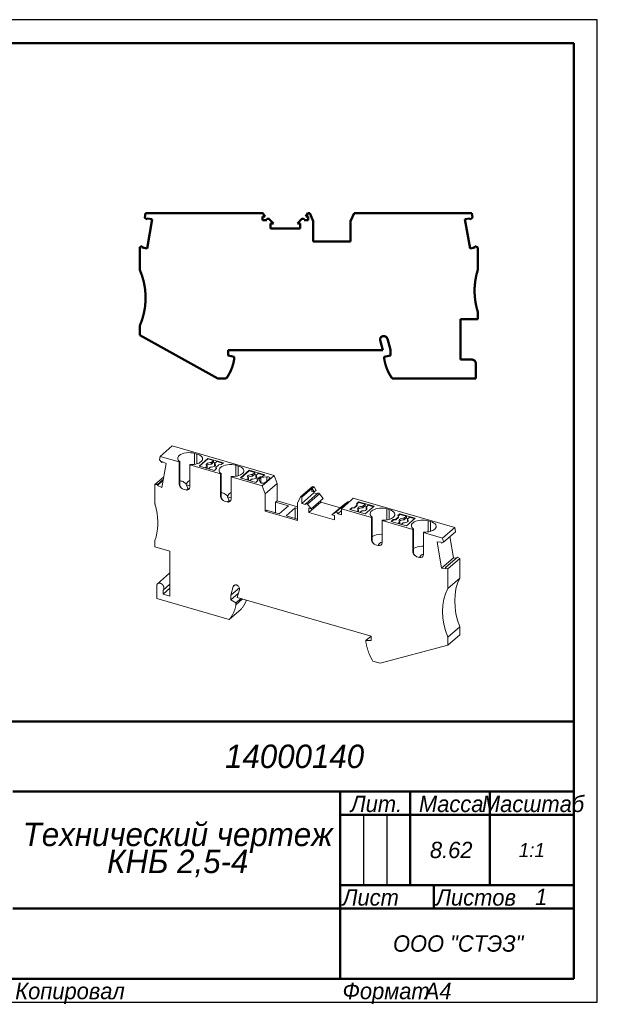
# Model space of a CAD drawing. Header units: millimetres. Extents: x 0 to 297, y 0 to 210.
# Tile 2 of 2: x 173 to 297, y 0 to 210. Entities that reach past the tile are written whole.
import ezdxf

# ---------------------------------------------------------------- set-up
doc = ezdxf.new("R2010")
doc.units = ezdxf.units.MM

# ---------------------------------------------------------------- blocks, each defined once
blk = doc.blocks.new('_FR1Страница_1')
at = {"color": 7, "lineweight": 25, "flags": 128}
for points in [[(297, 210), (0, 210)], [(297, 0), (297, 210)], [(247, 40), (247, 25)], [(252, 40), (252, 25)], [(242, 20), (292, 20)], [(0, 0), (297, 0)]]:
    blk.add_lwpolyline(points, dxfattribs=at)
at = {"color": 7, "lineweight": 50, "flags": 128}
for points in [[(20, 205), (292, 205)], [(292, 205), (292, 5)], [(107, 60), (292, 60)], [(172, 45), (292, 45)], [(242, 45), (242, 5)], [(257, 45), (257, 25)], [(274, 45), (274, 25)], [(242, 40), (292, 40)], [(242, 25), (292, 25)], [(262, 25), (262, 20)], [(172, 20), (292, 20)], [(292, 5), (20, 5)]]:
    blk.add_lwpolyline(points, dxfattribs=at)
at = {"color": 7}
for s, insert, char_height, width, attachment_point in [('\\pl0.5;{\\fT-FLEX Type A|b0|i1;\\l14000140 \\P}', (232, 52.5), 5, 122.5, 5), ('\\pl0.5;{\\fT-FLEX Type A|b0|i1;\\lМасштаб\\P}', (283, 44.125), 3.5, 19.75, 2), ('\\pl0.5;{\\fT-FLEX Type A|b0|i1;\\lЛит.\\P}', (249.5, 44.125), 3.5, 16.75, 2), ('\\pl0.5;{\\fT-FLEX Type A|b0|i1;\\lМасса\\P}', (265.5, 44.125), 3.5, 18.75, 2), ('\\pl0.5;{\\fT-FLEX Type A|b0|i1;\\l8.62\\P}', (265.5, 32.5), 3.5, 18.75, 5), ('{\\fT-FLEX Type A|b0|i1;\\l1:1\\P}', (283, 32.5), 3, 19.5, 5), ('\\pl0.5;{\\fT-FLEX Type A|b0|i1;\\l\\P}', (244.5, 32.5), 3.5, 6.75, 5), ('\\pl0.5;{\\fT-FLEX Type A|b0|i1;\\l\\P}', (249.5, 32.5), 3.5, 6.75, 5), ('\\pl0.5;{\\fT-FLEX Type A|b0|i1;\\l\\P}', (254.5, 32.5), 3.5, 6.75, 5), ('\\pl0.5;{\\fT-FLEX Type A|b0|i1;\\l\\H0.857143x;\\P}', (283, 32.5), 3.5, 19.75, 5), ('\\pl0.5;{\\fT-FLEX Type A|b0|i1;\\lЛист\\P}', (242, 24.125), 3.5, 11.75, 1), ('\\pl0.5;{\\fT-FLEX Type A|b0|i1;\\l\\H0.857143x;\\P}', (257, 24.125), 3.5, 11.75, 2), ('\\pl0.5;{\\fT-FLEX Type A|b0|i1;\\lЛистов\\P}', (262, 24.125), 3.5, 17.75, 1), ('{\\fT-FLEX Type A|b0|i1;\\l1\\P}', (285, 22.5), 3.5, 15.75, 5), ('\\pl0.5;{\\fT-FLEX Type A|b0|i1;\\l\\H0.857143x;\\P}', (285, 24.125), 3.5, 15.75, 2), ('{\\fT-FLEX Type A|b0|i1;\\l\\P}', (257, 22.5), 3.5, 11.75, 5), ('{\\fT-FLEX Type A|b0|i1;\\l}', (207, 20), 3, 71.5, 5), ('\\pl0.5;{\\fT-FLEX Type A|b0|i1;\\lООО "СТЭЗ"\\P}', (267, 12.5), 3.5, 51.75, 5), ('\\pl0.6;{\\fT-FLEX Type A|b0|i1;\\l \\P}', (207, 12.5), 3.5, 71.75, 5), ('\\pl0.5;{\\fT-FLEX Type A|b0|i1;\\lКопировал\\P}', (172, 4.125), 3.5, 23.566, 1), ('\\pl0.5;{\\fT-FLEX Type A|b0|i1;\\l\\P}', (193.816, 4.125), 3.5, 40.967, 1), ('\\pl0.5;{\\fT-FLEX Type A|b0|i1;\\lФормат\\P}', (242, 4.125), 3.5, 18.675, 1), ('\\pl0.5;{\\fT-FLEX Type A|b0|i1;\\l\\P}', (258.925, 4.125), 3.5, 9.825, 1), ('{\\fT-FLEX Type A|b0|i1;\\lA4\\P}', (262.962, 4.125), 3.5, 9.825, 2)]:
    blk.add_mtext(s, dxfattribs=dict(at, insert=insert, char_height=char_height, width=width, attachment_point=attachment_point))
at = {"color": 7, "insert": (207, 32.5), "char_height": 5, "width": 72.5, "attachment_point": 5, "line_spacing_factor": 0.692771}
blk.add_mtext('\\pl0.5;{\\fT-FLEX Type A|b0|i1;\\lТехнический чертеж\\PКНБ 2,5-4\\P}', dxfattribs=at)
blk = doc.blocks.new('Страница_1')
at = {"color": 7, "lineweight": 50, "flags": 128}
for points in [[(200.394, 168.651), (200.217, 167.649)], [(225.452, 168.651), (200.394, 168.651)], [(225.452, 168.651), (225.942, 167.951)], [(234.629, 167.951), (235.119, 168.651)], [(235.119, 168.651), (235.496, 168.651)], [(235.496, 168.651), (236.236, 166.901)], [(244.236, 166.901), (244.975, 168.651)], [(244.975, 168.651), (270.171, 168.651)], [(270.171, 168.651), (270.336, 167.719)], [(200.217, 167.649), (200.686, 167.256)], [(200.686, 167.256), (200.733, 167.524)], [(200.688, 161.109), (201.787, 167.338)], [(201.787, 167.338), (200.733, 167.524)], [(225.386, 167.951), (225.386, 167.151)], [(225.942, 167.951), (225.386, 167.951)], [(226.295, 167.151), (225.386, 167.151)], [(227.719, 166.451), (226.807, 167.364)], [(227.719, 166.451), (227.111, 166.451)], [(227.111, 165.401), (227.111, 166.451)], [(232.852, 166.451), (233.764, 167.364)], [(232.852, 166.451), (233.461, 166.451)], [(233.461, 166.451), (233.461, 165.401)], [(235.186, 167.151), (234.276, 167.151)], [(235.186, 167.951), (234.629, 167.951)], [(235.186, 167.951), (235.186, 167.151)], [(236.236, 163.601), (236.236, 166.901)], [(244.236, 166.901), (244.236, 163.601)], [(268.684, 167.339), (269.738, 167.525)], [(269.783, 161.11), (268.684, 167.339)], [(269.785, 167.257), (269.738, 167.525)], [(269.785, 167.257), (270.336, 167.719)], [(227.111, 165.401), (233.461, 165.401)], [(236.236, 163.601), (236.236, 162.601)], [(236.236, 162.601), (244.236, 162.601)], [(244.236, 162.601), (244.236, 163.601)], [(199.136, 161.364), (199.682, 161.563)], [(199.136, 156.551), (199.136, 161.364)], [(199.682, 161.563), (199.635, 161.295)], [(200.688, 161.109), (199.635, 161.295)], [(270.836, 161.296), (269.783, 161.11)], [(271.436, 161.329), (270.789, 161.564)], [(270.789, 161.564), (270.836, 161.296)], [(271.436, 161.329), (271.436, 156.551)], [(271.436, 145.951), (271.436, 147.551)], [(267.736, 137.351), (267.736, 145.951)], [(267.736, 145.951), (271.436, 145.951)], [(199.136, 142.551), (199.136, 144.551)], [(199.136, 142.551), (215.808, 133.301)], [(250.584, 141.47), (251.151, 139.351)], [(251.26, 142.351), (251.334, 142.351)], [(252.736, 139.41), (252.106, 141.759)], [(251.151, 139.351), (218.036, 139.351)], [(218.036, 138.251), (218.036, 139.351)], [(252.736, 139.41), (252.736, 138.251)], [(218.036, 138.251), (219.336, 137.903)], [(219.336, 137.451), (219.336, 137.903)], [(252.736, 138.251), (251.436, 137.903)], [(251.436, 137.903), (251.436, 137.451)], [(267.736, 137.351), (270.116, 137.351)], [(271.016, 136.451), (271.016, 133.301)], [(215.808, 133.301), (217.641, 133.301)], [(271.016, 133.301), (253.13, 133.301)]]:
    blk.add_lwpolyline(points, dxfattribs=at)
at = {"color": 7, "linetype": 'Continuous', "lineweight": 50, "const_width": 0.5}
for points in [[(226.807, 167.364, 0.6681786), (226.295, 167.151, 0.6681786)], [(234.276, 167.151, 0.6681786), (233.764, 167.364, 0.6681786)], [(199.136, 144.551, 0.2087122), (199.136, 156.551, 0.2087122)], [(271.436, 156.551, 0.1071234), (270.856, 150.223, 0.1071234)], [(270.856, 150.223, 0.0456616), (271.436, 147.551, 0.0456616)], [(251.26, 142.351, 0.4931454), (250.584, 141.47, 0.4931454)], [(252.106, 141.759, 0.3394543), (251.334, 142.351, 0.3394543)], [(217.641, 133.301, 0.1196559), (219.336, 137.451, 0.1196559)], [(251.436, 137.451, 0.1196559), (253.13, 133.301, 0.1196559)], [(271.016, 136.451, 0.4142136), (270.116, 137.351, 0.4142136)]]:
    blk.add_lwpolyline(points, format="xyb", dxfattribs=at)
at = {"color": 7, "lineweight": 18, "flags": 128}
for points in [[(206.063, 118.882), (203.488, 116.652)], [(227.883, 112.583), (206.063, 118.882)], [(203.488, 116.652), (203.346, 115.885)], [(203.822, 115.348), (203.346, 115.885)], [(203.488, 116.652), (207.589, 115.468)], [(207.698, 115.563), (207.521, 115.709), (207.386, 115.866), (207.298, 116.031), (207.258, 116.201), (207.266, 116.372), (207.323, 116.541), (207.427, 116.704), (207.577, 116.857)], [(207.577, 116.857), (207.851, 117.049), (208.194, 117.21), (208.594, 117.334), (209.034, 117.417), (209.498, 117.455), (209.968, 117.447), (210.427, 117.394), (210.855, 117.297)], [(211.375, 117.147), (211.708, 117.031), (211.998, 116.888), (212.235, 116.723), (212.413, 116.541), (212.527, 116.346), (212.574, 116.144), (212.551, 115.941), (212.461, 115.743), (212.305, 115.555), (212.089, 115.383), (211.817, 115.232), (211.498, 115.106), (211.142, 115.009), (210.757, 114.943), (210.356, 114.911), (209.95, 114.913)], [(210.855, 117.297), (211.375, 117.147)], [(210.855, 117.297), (210.855, 114.96)], [(211.375, 117.147), (211.375, 115.073)], [(213.729, 116.236), (211.829, 114.591)], [(211.942, 114.558), (213.729, 116.106)], [(217.02, 115.286), (213.729, 116.236)], [(213.729, 116.236), (213.729, 116.106)], [(213.729, 116.106), (214.942, 115.756)], [(203.822, 115.348), (203.863, 115.568)], [(204.002, 115.504), (203.822, 115.348)], [(203.824, 110.024), (204.776, 115.144)], [(204.776, 115.144), (203.863, 115.568)], [(207.589, 115.468), (207.698, 115.563)], [(207.589, 110.748), (207.589, 115.468)], [(207.698, 115.563), (207.698, 110.37)], [(209.95, 114.913), (209.841, 114.818)], [(209.841, 114.818), (209.841, 110.098)], [(209.841, 114.818), (216.423, 112.918)], [(211.829, 114.591), (215.12, 113.641)], [(213.154, 114.208), (213.534, 114.537)], [(213.472, 115.083), (213.366, 114.949), (213.34, 114.805), (213.398, 114.664), (213.534, 114.537)], [(213.472, 114.737), (213.407, 114.655)], [(213.534, 114.19), (213.454, 114.121)], [(214.45, 115.33), (214.162, 115.326), (213.888, 115.28), (213.651, 115.197), (213.472, 115.083)], [(214.45, 114.984), (214.162, 114.979), (213.888, 114.933), (213.651, 114.85), (213.472, 114.737)], [(213.534, 114.19), (213.534, 114.537)], [(214.226, 114.337), (213.847, 114.008)], [(214.226, 114.337), (214.515, 114.341), (214.789, 114.387), (215.025, 114.47), (215.204, 114.583), (215.311, 114.718), (215.337, 114.861), (215.279, 115.003), (215.143, 115.13)], [(214.45, 115.33), (214.942, 115.756)], [(214.942, 115.41), (214.45, 114.984)], [(214.45, 115.33), (214.45, 114.984)], [(214.942, 115.756), (214.942, 115.41)], [(215.335, 115.296), (214.942, 115.41)], [(215.12, 113.641), (215.57, 114.03)], [(215.635, 115.556), (215.143, 115.13)], [(215.143, 114.784), (215.143, 115.13)], [(215.27, 114.665), (215.143, 114.784)], [(215.424, 114.303), (216.024, 114.823)], [(215.57, 114.03), (215.424, 114.303)], [(215.424, 114.303), (215.424, 114.174)], [(215.523, 113.989), (215.424, 114.174)], [(215.635, 115.556), (216.908, 115.189)], [(216.024, 114.823), (216.57, 114.896)], [(216.532, 113.013), (216.354, 113.159), (216.22, 113.316), (216.132, 113.481), (216.091, 113.651), (216.1, 113.822), (216.156, 113.991), (216.261, 114.154), (216.41, 114.307)], [(216.41, 114.307), (216.684, 114.499), (217.028, 114.66), (217.427, 114.784), (217.867, 114.867), (218.332, 114.905), (218.802, 114.897), (219.26, 114.844), (219.689, 114.747)], [(216.57, 114.896), (217.02, 115.286)], [(220.208, 114.597), (220.542, 114.481), (220.831, 114.338), (221.068, 114.173), (221.246, 113.991), (221.36, 113.796), (221.407, 113.594), (221.385, 113.391), (221.295, 113.193), (221.139, 113.005), (220.922, 112.833), (220.65, 112.682), (220.332, 112.556), (219.975, 112.459), (219.591, 112.393), (219.19, 112.361), (218.783, 112.363)], [(219.689, 114.747), (219.689, 112.41)], [(219.689, 114.747), (220.208, 114.597)], [(220.208, 114.597), (220.208, 112.523)], [(222.563, 113.686), (220.663, 112.041)], [(222.563, 113.686), (222.563, 113.556)], [(225.854, 112.736), (222.563, 113.686)], [(204.232, 112.22), (202.393, 110.627)], [(204.134, 111.692), (202.953, 110.669)], [(216.423, 112.918), (216.532, 113.013)], [(216.423, 108.198), (216.423, 112.918)], [(216.532, 113.013), (216.532, 107.82)], [(218.783, 112.363), (218.674, 112.268)], [(218.674, 112.268), (218.674, 107.548)], [(218.674, 112.268), (225.308, 110.353)], [(220.663, 112.041), (223.954, 111.091)], [(220.775, 112.008), (222.563, 113.556)], [(221.988, 111.658), (222.367, 111.987)], [(222.306, 112.533), (222.199, 112.399), (222.173, 112.255), (222.231, 112.114), (222.367, 111.987)], [(222.306, 112.187), (222.241, 112.105)], [(222.367, 111.64), (222.288, 111.571)], [(223.284, 112.78), (222.995, 112.776), (222.721, 112.73), (222.485, 112.647), (222.306, 112.533)], [(223.284, 112.434), (222.995, 112.429), (222.721, 112.383), (222.485, 112.3), (222.306, 112.187)], [(222.367, 111.64), (222.367, 111.987)], [(222.563, 113.556), (223.775, 113.206)], [(223.06, 111.787), (222.681, 111.458)], [(223.06, 111.787), (223.349, 111.791), (223.623, 111.837), (223.859, 111.92), (224.038, 112.033), (224.145, 112.168), (224.17, 112.311), (224.113, 112.453), (223.976, 112.58)], [(223.284, 112.78), (223.775, 113.206)], [(223.775, 112.86), (223.284, 112.434)], [(223.284, 112.78), (223.284, 112.434)], [(223.775, 113.206), (223.775, 112.86)], [(224.168, 112.746), (223.775, 112.86)], [(224.468, 113.006), (223.976, 112.58)], [(223.976, 112.234), (223.976, 112.58)], [(224.103, 112.115), (223.976, 112.234)], [(224.257, 111.753), (224.857, 112.273)], [(224.404, 111.48), (224.257, 111.753)], [(224.257, 111.753), (224.257, 111.624)], [(224.356, 111.439), (224.257, 111.624)], [(224.468, 113.006), (225.741, 112.639)], [(224.589, 111.74), (225.046, 112.136)], [(224.935, 111.094), (224.589, 111.74)], [(224.857, 112.273), (225.404, 112.346)], [(226.339, 112.309), (225.046, 112.136)], [(225.046, 112.136), (225.046, 110.995)], [(225.308, 110.353), (227.883, 112.583)], [(225.404, 112.346), (225.854, 112.736)], [(226.936, 112.156), (226.841, 112.234), (226.697, 112.29), (226.521, 112.317), (226.339, 112.309)], [(226.339, 112.309), (226.339, 111.374)], [(226.465, 111.463), (226.923, 111.964)], [(228.524, 110.883), (227.883, 112.583)], [(202.393, 110.627), (202.953, 110.669)], [(202.393, 110.627), (202.393, 106.489)], [(204.093, 111.472), (202.912, 110.448)], [(202.953, 110.669), (202.912, 110.448)], [(202.912, 110.448), (203.824, 110.024)], [(207.698, 110.37), (207.627, 110.534), (207.6, 110.631), (207.589, 110.748)], [(207.589, 110.748), (207.655, 110.398), (207.843, 110.063), (208.124, 109.794), (208.455, 109.632)], [(207.698, 111.349), (207.704, 111.353), (207.851, 111.394), (208.014, 111.392), (208.194, 111.35), (208.388, 111.266), (208.594, 111.141), (209.034, 110.776)], [(208.188, 109.763), (208.008, 109.909), (207.836, 110.123), (207.698, 110.37)], [(208.455, 109.632), (208.975, 109.482)], [(209.841, 110.098), (209.775, 109.786), (209.587, 109.559), (209.306, 109.453), (208.975, 109.482)], [(208.975, 109.482), (209.197, 109.452)], [(209.841, 111.51), (209.731, 111.444), (209.494, 111.258), (209.034, 110.776)], [(209.034, 110.776), (209.069, 110.564)], [(209.459, 109.777), (209.069, 110.564)], [(209.069, 110.564), (209.841, 110.342)], [(209.459, 109.777), (209.099, 109.465)], [(209.216, 109.447), (209.196, 109.449)], [(209.459, 109.511), (209.459, 109.777)], [(223.954, 111.091), (224.404, 111.48)], [(225.825, 111.014), (225.728, 110.963), (225.607, 110.927), (225.47, 110.91), (225.329, 110.913), (225.196, 110.935), (225.08, 110.975), (224.99, 111.029), (224.935, 111.094)], [(225.949, 108.653), (225.308, 110.353)], [(225.825, 111.014), (226.465, 111.463)], [(228.524, 110.883), (225.949, 108.653)], [(228.524, 110.883), (228.524, 108.025)], [(236.093, 110.213), (233.518, 107.983)], [(235.961, 109.789), (233.786, 107.906)], [(236.019, 109.773), (235.961, 109.789)], [(235.961, 109.789), (235.961, 109.183)], [(236.419, 110.119), (236.019, 109.773)], [(236.443, 109.044), (236.019, 109.773)], [(236.419, 110.119), (236.093, 110.213)], [(236.843, 109.39), (236.419, 110.119)], [(216.532, 107.82), (216.46, 107.984), (216.433, 108.081), (216.423, 108.198)], [(216.423, 108.198), (216.488, 107.848), (216.676, 107.513), (216.957, 107.244), (217.289, 107.082)], [(216.532, 108.799), (216.538, 108.803), (216.684, 108.844), (216.848, 108.842), (217.028, 108.8), (217.221, 108.716), (217.427, 108.591), (217.867, 108.226)], [(217.021, 107.213), (216.841, 107.359), (216.669, 107.573), (216.532, 107.82)], [(218.674, 107.548), (218.608, 107.236), (218.421, 107.009), (218.14, 106.903), (217.808, 106.932)], [(218.674, 108.96), (218.564, 108.894), (218.327, 108.708), (217.867, 108.226)], [(217.867, 108.226), (217.903, 108.014)], [(217.903, 108.014), (218.674, 107.792)], [(218.293, 107.227), (217.903, 108.014)], [(225.949, 108.653), (225.949, 105.795)], [(228.524, 107.159), (228.524, 108.025)], [(233.518, 107.983), (232.877, 106.653)], [(233.786, 107.906), (233.518, 107.983)], [(236.361, 108.837), (233.786, 106.607)], [(233.786, 107.906), (233.786, 106.607)], [(237.212, 108.761), (234.637, 106.531)], [(237.593, 108.665), (235.018, 106.435)], [(238.383, 107.647), (235.808, 105.417)], [(235.961, 109.183), (236.443, 109.044)], [(236.361, 109.068), (236.361, 108.837)], [(236.361, 108.837), (237.065, 108.634)], [(236.843, 109.39), (236.443, 109.044)], [(237.593, 108.665), (237.531, 108.728), (237.46, 108.775), (237.383, 108.8), (237.309, 108.803), (237.244, 108.783), (237.215, 108.759)], [(238.383, 107.647), (237.593, 108.665)], [(244.448, 107.339), (242.273, 105.456)], [(244.391, 107.356), (244.148, 107.079)], [(244.791, 107.702), (244.391, 107.356)], [(244.448, 107.339), (244.391, 107.356)], [(244.791, 107.702), (266.492, 101.438)], [(202.894, 100.864), (202.918, 101.06), (202.938, 101.258), (202.955, 101.456), (202.968, 101.656), (202.979, 101.856), (202.986, 102.058), (202.99, 102.261), (202.991, 102.465), (202.989, 102.67), (202.983, 102.875), (202.975, 103.082), (202.963, 103.289), (202.948, 103.497), (202.929, 103.705), (202.908, 103.914), (202.883, 104.124), (202.855, 104.334), (202.824, 104.545), (202.79, 104.756), (202.753, 104.967), (202.712, 105.179), (202.668, 105.391), (202.622, 105.603), (202.572, 105.815), (202.519, 106.027), (202.463, 106.24), (202.404, 106.452), (202.393, 106.489)], [(217.289, 107.082), (217.808, 106.932)], [(217.808, 106.932), (218.03, 106.902)], [(218.293, 107.227), (217.933, 106.915)], [(218.049, 106.897), (218.029, 106.899)], [(218.293, 106.961), (218.293, 107.227)], [(225.949, 105.795), (225.949, 104.929)], [(228.524, 107.159), (228.199, 106.877)], [(230.927, 106.09), (228.199, 106.877)], [(228.199, 106.877), (228.199, 104.611)], [(232.877, 105.902), (228.524, 107.159)], [(228.964, 104.39), (230.927, 106.09)], [(232.399, 105.665), (230.437, 103.965)], [(232.877, 105.527), (232.399, 105.665)], [(232.399, 105.665), (232.399, 103.399)], [(232.877, 103.795), (232.877, 106.653)], [(233.786, 106.607), (234.574, 106.379)], [(235.018, 106.435), (234.956, 106.498), (234.885, 106.545), (234.808, 106.57), (234.734, 106.573), (234.669, 106.553), (234.618, 106.511), (234.585, 106.452), (234.574, 106.379)], [(235.808, 105.417), (235.018, 106.435)], [(237.855, 106.89), (235.28, 104.66)], [(235.808, 105.417), (235.28, 105.569)], [(235.28, 105.569), (235.28, 104.66)], [(237.855, 107.19), (237.855, 106.89)], [(242.04, 105.682), (237.855, 106.89)], [(242.827, 106.364), (240.252, 104.134)], [(243.617, 106.926), (241.042, 104.696)], [(248.725, 103.593), (242.273, 105.456)], [(242.273, 105.456), (242.273, 104.157)], [(242.827, 106.364), (243.617, 106.926)], [(243.617, 106.926), (243.678, 106.954), (243.75, 106.959), (243.826, 106.94), (243.9, 106.9), (243.921, 106.882)], [(244.046, 105.291), (244.496, 105.68)], [(247.337, 104.341), (244.046, 105.291)], [(244.158, 105.258), (244.496, 105.55)], [(244.496, 105.68), (245.042, 105.753)], [(244.496, 105.55), (244.496, 105.68)], [(244.496, 105.55), (245.042, 105.624)], [(245.042, 105.753), (245.642, 106.273)], [(245.042, 105.624), (245.642, 106.143)], [(245.042, 105.753), (245.042, 105.624)], [(245.496, 106.546), (245.946, 106.936)], [(245.642, 106.273), (245.496, 106.546)], [(245.543, 106.458), (245.946, 106.806)], [(245.642, 106.273), (245.642, 106.143)], [(245.923, 105.187), (245.787, 105.314), (245.729, 105.455), (245.755, 105.599), (245.862, 105.733), (246.041, 105.847), (246.277, 105.93), (246.551, 105.976), (246.84, 105.98)], [(245.796, 105.305), (245.862, 105.387), (246.041, 105.5), (246.277, 105.583), (246.551, 105.629), (246.84, 105.634)], [(245.946, 106.936), (249.237, 105.986)], [(245.946, 106.936), (245.946, 106.806)], [(247.331, 106.406), (245.946, 106.806)], [(247.331, 106.406), (246.84, 105.98)], [(246.84, 105.634), (247.331, 106.06)], [(246.84, 105.634), (246.84, 105.98)], [(247.331, 106.06), (247.331, 106.406)], [(247.331, 106.06), (247.724, 105.946)], [(249.237, 105.986), (247.337, 104.341)], [(247.532, 105.78), (248.024, 106.206)], [(247.532, 105.78), (247.668, 105.653), (247.726, 105.511), (247.7, 105.368), (247.594, 105.233)], [(247.532, 105.78), (247.532, 105.434)], [(247.532, 105.434), (247.659, 105.315)], [(249.124, 105.889), (248.024, 106.206)], [(251.991, 105.422), (251.624, 105.508), (251.232, 105.562), (250.828, 105.582), (250.422, 105.568), (250.028, 105.52), (249.655, 105.439), (249.314, 105.328), (249.017, 105.19), (248.769, 105.029), (248.58, 104.849), (248.455, 104.656), (248.396, 104.455), (248.406, 104.252), (248.484, 104.053), (248.628, 103.863), (248.834, 103.688)], [(251.991, 105.422), (251.991, 103.084)], [(252.511, 105.272), (251.991, 105.422)], [(252.511, 105.272), (252.511, 103.196)], [(253.389, 103.632), (253.584, 103.847), (253.69, 104.076), (253.706, 104.311), (253.629, 104.543), (253.463, 104.763), (253.215, 104.963), (252.893, 105.135), (252.511, 105.272)], [(226.236, 105.178), (225.949, 104.929)], [(232.877, 102.929), (225.949, 104.929)], [(226.236, 105.178), (228.964, 104.39)], [(230.437, 103.965), (232.877, 103.261)], [(232.877, 102.929), (232.877, 103.795)], [(240.779, 103.072), (235.28, 104.66)], [(240.252, 104.134), (241.042, 104.696)], [(240.252, 104.134), (240.779, 103.982)], [(240.779, 103.072), (240.779, 103.982)], [(241.042, 104.696), (241.103, 104.724), (241.175, 104.729), (241.251, 104.71), (241.325, 104.67), (241.391, 104.612), (241.442, 104.541), (241.474, 104.463), (241.486, 104.384)], [(242.273, 105.066), (241.486, 104.384)], [(241.486, 104.384), (242.273, 104.157)], [(245.923, 105.187), (245.544, 104.858)], [(245.844, 104.771), (245.923, 104.84)], [(245.923, 104.84), (245.923, 105.187)], [(246.237, 104.658), (246.616, 104.987)], [(247.594, 105.233), (247.415, 105.12), (247.178, 105.037), (246.904, 104.991), (246.616, 104.987)], [(248.834, 103.688), (248.725, 103.593)], [(248.725, 103.593), (248.725, 98.873)], [(248.834, 103.688), (248.834, 98.495)], [(251.086, 103.038), (251.428, 103.034), (251.768, 103.054), (252.098, 103.099), (252.412, 103.166), (252.704, 103.255), (252.968, 103.364), (253.198, 103.491), (253.389, 103.632)], [(252.879, 102.741), (253.329, 103.13)], [(253.329, 103.13), (253.876, 103.203)], [(253.329, 103), (253.329, 103.13)], [(253.876, 103.203), (254.476, 103.723)], [(253.876, 103.074), (254.476, 103.593)], [(253.876, 103.203), (253.876, 103.074)], [(254.329, 103.996), (254.779, 104.386)], [(254.476, 103.723), (254.329, 103.996)], [(254.377, 103.908), (254.779, 104.256)], [(254.476, 103.723), (254.476, 103.593)], [(254.756, 102.637), (254.62, 102.764), (254.563, 102.905), (254.588, 103.049), (254.695, 103.183), (254.874, 103.297), (255.11, 103.38), (255.384, 103.426), (255.673, 103.43)], [(254.779, 104.386), (254.779, 104.256)], [(254.779, 104.386), (258.07, 103.436)], [(256.165, 103.856), (254.779, 104.256)], [(256.165, 103.856), (255.673, 103.43)], [(255.673, 103.084), (256.165, 103.51)], [(255.673, 103.084), (255.673, 103.43)], [(256.165, 103.51), (256.165, 103.856)], [(256.165, 103.51), (256.558, 103.396)], [(258.07, 103.436), (256.17, 101.791)], [(256.366, 103.23), (256.858, 103.656)], [(256.366, 103.23), (256.366, 102.884)], [(256.366, 103.23), (256.502, 103.103), (256.56, 102.961), (256.534, 102.818), (256.427, 102.683)], [(257.957, 103.339), (256.858, 103.656)], [(250.977, 102.943), (251.086, 103.038)], [(257.559, 101.043), (250.977, 102.943)], [(250.977, 98.223), (250.977, 102.943)], [(256.17, 101.791), (252.879, 102.741)], [(252.992, 102.708), (253.329, 103)], [(253.329, 103), (253.876, 103.074)], [(254.756, 102.637), (254.377, 102.308)], [(254.63, 102.755), (254.695, 102.837), (254.874, 102.95), (255.11, 103.033), (255.384, 103.079), (255.673, 103.084)], [(254.677, 102.221), (254.756, 102.29)], [(254.756, 102.29), (254.756, 102.637)], [(255.07, 102.108), (255.449, 102.437)], [(256.427, 102.683), (256.248, 102.57), (256.012, 102.487), (255.738, 102.441), (255.449, 102.437)], [(256.366, 102.884), (256.492, 102.765)], [(260.825, 102.872), (260.457, 102.958), (260.065, 103.012), (259.661, 103.032), (259.256, 103.018), (258.861, 102.97), (258.488, 102.889), (258.148, 102.778), (257.85, 102.64), (257.603, 102.479), (257.414, 102.299), (257.288, 102.106), (257.229, 101.905), (257.239, 101.702), (257.317, 101.503), (257.462, 101.313), (257.668, 101.138)], [(257.668, 101.138), (257.559, 101.043)], [(257.559, 101.043), (257.559, 96.323)], [(257.668, 101.138), (257.668, 95.945)], [(259.92, 100.488), (260.261, 100.484), (260.601, 100.504), (260.931, 100.549), (261.246, 100.616), (261.538, 100.705), (261.801, 100.814), (262.031, 100.941), (262.223, 101.082)], [(260.825, 102.872), (260.825, 100.534)], [(261.344, 102.722), (260.825, 102.872)], [(262.223, 101.082), (262.417, 101.297), (262.524, 101.526), (262.539, 101.761), (262.463, 101.993), (262.297, 102.213), (262.048, 102.413), (261.727, 102.585), (261.344, 102.722)], [(261.344, 102.722), (261.344, 100.646)], [(266.492, 101.438), (263.917, 99.208)], [(266.492, 101.438), (266.645, 100.526)], [(202.393, 98.695), (202.453, 98.873), (202.509, 99.053), (202.563, 99.234), (202.613, 99.417), (202.66, 99.602), (202.705, 99.789), (202.746, 99.977), (202.784, 100.166), (202.818, 100.357), (202.85, 100.55), (202.878, 100.744), (202.894, 100.864)], [(248.834, 99.481), (248.987, 99.588), (249.33, 99.749), (249.73, 99.873), (250.17, 99.956), (250.634, 99.994), (250.977, 99.988)], [(259.81, 100.393), (259.92, 100.488)], [(259.81, 100.393), (263.917, 99.208)], [(259.81, 95.673), (259.81, 100.393)], [(263.917, 99.208), (264.07, 98.296)], [(266.645, 100.526), (264.07, 98.296)], [(266.237, 94.98), (265.476, 99.513)], [(202.393, 97.309), (202.393, 98.695)], [(205.597, 96.384), (202.393, 97.309)], [(248.725, 98.873), (248.791, 98.523), (248.979, 98.188), (249.26, 97.919), (249.591, 97.757)], [(248.725, 98.873), (248.736, 98.756), (248.763, 98.659), (248.834, 98.495)], [(249.324, 97.888), (249.144, 98.034), (248.972, 98.248), (248.834, 98.495)], [(250.111, 97.607), (249.591, 97.757)], [(250.977, 98.223), (250.911, 97.911), (250.723, 97.684), (250.442, 97.578), (250.111, 97.607)], [(250.111, 97.607), (250.333, 97.577)], [(250.139, 97.611), (250.36, 97.967), (250.512, 98.117), (250.689, 98.239), (250.887, 98.326), (250.977, 98.346)], [(250.352, 97.572), (250.332, 97.574)], [(257.668, 96.931), (257.82, 97.038), (258.164, 97.199), (258.563, 97.323), (259.004, 97.406), (259.468, 97.444), (259.81, 97.438)], [(262.711, 98.419), (263.623, 98.316)], [(263.662, 92.75), (262.711, 98.419)], [(263.664, 98.072), (263.623, 98.316)], [(264.07, 98.296), (263.664, 98.072)], [(205.597, 86.772), (205.597, 96.384)], [(257.559, 96.323), (257.625, 95.973), (257.812, 95.638), (258.093, 95.369), (258.425, 95.207)], [(257.559, 96.323), (257.57, 96.206), (257.596, 96.109), (257.668, 95.945)], [(258.158, 95.338), (257.978, 95.484), (257.805, 95.698), (257.668, 95.945)], [(258.944, 95.057), (258.425, 95.207)], [(259.81, 95.673), (259.744, 95.361), (259.557, 95.134), (259.276, 95.028), (258.944, 95.057)], [(258.944, 95.057), (259.166, 95.027)], [(258.972, 95.061), (259.194, 95.417), (259.346, 95.567), (259.523, 95.689), (259.721, 95.776), (259.81, 95.796)], [(259.185, 95.022), (259.166, 95.024)], [(266.237, 94.98), (263.662, 92.75)], [(267.108, 95.121), (264.533, 92.891)], [(267.582, 94.812), (265.007, 92.582)], [(266.237, 94.98), (266.864, 94.909)], [(267.582, 94.812), (267.108, 95.121)], [(267.582, 90.644), (267.582, 94.812)], [(263.662, 92.75), (264.574, 92.647)], [(264.533, 92.891), (264.574, 92.647)], [(265.007, 92.582), (264.533, 92.891)], [(205.522, 91.663), (202.947, 89.433)], [(205.597, 91.707), (205.56, 91.692), (205.529, 91.655)], [(265.007, 88.414), (265.007, 92.582)], [(267.582, 90.644), (265.007, 88.414)], [(267.582, 80.252), (267.111, 81.638), (266.771, 83.028), (266.566, 84.407), (266.497, 85.761), (266.566, 87.076), (266.771, 88.336), (267.111, 89.53), (267.582, 90.644)], [(204.315, 88.527), (204.315, 88.54), (204.315, 88.552), (204.315, 88.564), (204.314, 88.577), (204.313, 88.589), (204.312, 88.602), (204.311, 88.614), (204.309, 88.627), (204.308, 88.639), (204.306, 88.652), (204.304, 88.665), (204.302, 88.677), (204.299, 88.69), (204.297, 88.703), (204.294, 88.715), (204.291, 88.728), (204.288, 88.741), (204.285, 88.754), (204.281, 88.766), (204.277, 88.779), (204.273, 88.792), (204.269, 88.805), (204.265, 88.817), (204.261, 88.83), (204.256, 88.843), (204.251, 88.855), (204.246, 88.868), (204.241, 88.881), (204.236, 88.893), (204.231, 88.906), (204.225, 88.918), (204.219, 88.931), (204.213, 88.943), (204.207, 88.955), (204.201, 88.968), (204.194, 88.98), (204.188, 88.992), (204.181, 89.004), (204.174, 89.016), (204.167, 89.028), (204.159, 89.04), (204.152, 89.052), (204.144, 89.064), (204.137, 89.076), (204.129, 89.087), (204.121, 89.099), (204.113, 89.11), (204.104, 89.122), (204.096, 89.133), (204.087, 89.144), (204.078, 89.155), (204.07, 89.166), (204.061, 89.177), (204.052, 89.188), (204.042, 89.199), (204.033, 89.209), (204.023, 89.22), (204.014, 89.23), (204.004, 89.24), (203.994, 89.251), (203.984, 89.261), (203.974, 89.27), (203.964, 89.28), (203.954, 89.29), (203.943, 89.299), (203.933, 89.309), (203.922, 89.318), (203.912, 89.327), (203.901, 89.336), (203.89, 89.345), (203.879, 89.353), (203.868, 89.362), (203.857, 89.37), (203.846, 89.378), (203.834, 89.386), (203.823, 89.394), (203.812, 89.402), (203.8, 89.409), (203.789, 89.417), (203.777, 89.424), (203.765, 89.431), (203.754, 89.438), (203.742, 89.445), (203.73, 89.451), (203.718, 89.458), (203.706, 89.464), (203.694, 89.47), (203.682, 89.476), (203.67, 89.481), (203.658, 89.487), (203.646, 89.492), (203.634, 89.497), (203.622, 89.502), (203.609, 89.507), (203.597, 89.512), (203.585, 89.516), (203.573, 89.52), (203.561, 89.524), (203.548, 89.528), (203.536, 89.532), (203.524, 89.535), (203.512, 89.538), (203.499, 89.541), (203.487, 89.544), (203.475, 89.547), (203.463, 89.549), (203.451, 89.552), (203.438, 89.554), (203.426, 89.556), (203.414, 89.557), (203.402, 89.559), (203.39, 89.56), (203.378, 89.561), (203.366, 89.562), (203.354, 89.563), (203.342, 89.563), (203.33, 89.563), (203.319, 89.563), (203.307, 89.563), (203.295, 89.563), (203.284, 89.563), (203.272, 89.562), (203.261, 89.561), (203.249, 89.56), (203.238, 89.558), (203.227, 89.557), (203.215, 89.555), (203.204, 89.553), (203.193, 89.551), (203.182, 89.549), (203.171, 89.546), (203.161, 89.544), (203.15, 89.541), (203.139, 89.538), (203.129, 89.534), (203.118, 89.531), (203.108, 89.527), (203.098, 89.523), (203.088, 89.519), (203.078, 89.515), (203.068, 89.511), (203.058, 89.506), (203.049, 89.501), (203.039, 89.496), (203.03, 89.491), (203.021, 89.486), (203.012, 89.48), (203.003, 89.474), (202.994, 89.469), (202.985, 89.462), (202.976, 89.456), (202.968, 89.45), (202.96, 89.443), (202.951, 89.436), (202.943, 89.43), (202.936, 89.422), (202.928, 89.415), (202.92, 89.408), (202.913, 89.4), (202.906, 89.392), (202.898, 89.384), (202.891, 89.376), (202.885, 89.368), (202.878, 89.36), (202.872, 89.351), (202.865, 89.343), (202.859, 89.334), (202.853, 89.325), (202.847, 89.316), (202.842, 89.307), (202.836, 89.297), (202.831, 89.288), (202.826, 89.278), (202.821, 89.268), (202.816, 89.258), (202.811, 89.248), (202.807, 89.238), (202.803, 89.228), (202.799, 89.218), (202.795, 89.207), (202.791, 89.196), (202.788, 89.186), (202.784, 89.175), (202.781, 89.164), (202.778, 89.153), (202.775, 89.142), (202.773, 89.131), (202.77, 89.119), (202.768, 89.108), (202.766, 89.096), (202.764, 89.085), (202.763, 89.073), (202.761, 89.061), (202.76, 89.05), (202.759, 89.038), (202.758, 89.026), (202.758, 89.014), (202.757, 89.002), (202.757, 88.989), (202.757, 88.977)], [(202.757, 88.977), (202.757, 86.249)], [(204.142, 88.087), (205.597, 89.347)], [(204.142, 88.087), (204.15, 88.095), (204.157, 88.102), (204.165, 88.11), (204.172, 88.118), (204.179, 88.126), (204.186, 88.134), (204.192, 88.142), (204.199, 88.151), (204.205, 88.159), (204.211, 88.168), (204.217, 88.177), (204.223, 88.186), (204.229, 88.195), (204.235, 88.205), (204.24, 88.214), (204.245, 88.224), (204.25, 88.234), (204.255, 88.243), (204.26, 88.253), (204.264, 88.264), (204.268, 88.274), (204.272, 88.284), (204.276, 88.295), (204.28, 88.305), (204.284, 88.316), (204.287, 88.327), (204.29, 88.338), (204.293, 88.349), (204.296, 88.36), (204.299, 88.371), (204.301, 88.382), (204.303, 88.393), (204.305, 88.405), (204.307, 88.417), (204.309, 88.428), (204.31, 88.44), (204.312, 88.452), (204.313, 88.464), (204.314, 88.476), (204.314, 88.488), (204.315, 88.5), (204.315, 88.512), (204.315, 88.524), (204.315, 88.527)], [(204.142, 87.192), (205.597, 88.452)], [(218.588, 86.97), (219.133, 88.846)], [(220.436, 88.571), (218.588, 86.97)], [(219.133, 88.846), (219.226, 89.025), (219.38, 89.145), (219.579, 89.194), (219.802, 89.166)], [(219.516, 89.178), (219.133, 88.846)], [(219.866, 89.148), (219.802, 89.166)], [(219.866, 89.148), (220.003, 89.092), (220.134, 89.008), (220.25, 88.899), (220.347, 88.772), (220.418, 88.632), (220.46, 88.488), (220.472, 88.347), (220.451, 88.216)], [(265.007, 78.022), (264.536, 79.408), (264.196, 80.798), (263.991, 82.177), (263.922, 83.531), (263.991, 84.846), (264.196, 86.106), (264.536, 87.3), (265.007, 88.414)], [(204.142, 88.087), (204.142, 87.192)], [(204.142, 87.192), (205.597, 86.772)], [(220.205, 87.366), (218.588, 85.966)], [(218.588, 86.97), (218.588, 85.966)], [(220.451, 88.216), (219.96, 86.523)], [(219.96, 86.523), (248.639, 78.244)], [(202.757, 86.249), (218.246, 81.778)], [(218.588, 85.966), (219.713, 85.339)], [(220.8, 86.28), (219.713, 85.339)], [(221.138, 86.182), (219.713, 84.948)], [(219.713, 85.339), (219.713, 84.948)], [(220.821, 84.008), (218.246, 81.778)], [(267.582, 80.252), (265.007, 78.022)], [(267.582, 78.52), (267.582, 80.252)], [(248.599, 78.255), (247.513, 77.314)], [(248.639, 77.291), (248.639, 78.244)], [(267.582, 78.52), (265.007, 76.29)], [(265.007, 76.29), (265.007, 78.022)], [(248.639, 77.291), (247.513, 77.314)], [(247.513, 76.923), (247.513, 77.314)], [(265.007, 76.29), (250.568, 72.447)], [(250.568, 72.447), (248.981, 72.906)]]:
    blk.add_lwpolyline(points, dxfattribs=at)
at = {"color": 7, "linetype": 'Continuous', "lineweight": 18, "const_width": 0.18}
for points in [[(226.923, 111.964, 0.3980614), (226.936, 112.156, 0.3980614)], [(218.246, 81.778, 0.1475943), (219.713, 84.948, 0.1475943)], [(220.821, 84.008, 0.0937302), (221.959, 85.945, 0.0937302)], [(247.513, 76.923, 0.0985881), (248.981, 72.906, 0.0985881)]]:
    blk.add_lwpolyline(points, format="xyb", dxfattribs=at)
blk.add_blockref('_FR1Страница_1', (0, 0))

msp = doc.modelspace()

# ---------------------------------------------------------------- block references
msp.add_blockref('Страница_1', (0, 0))

doc.saveas('drawing.dxf')
